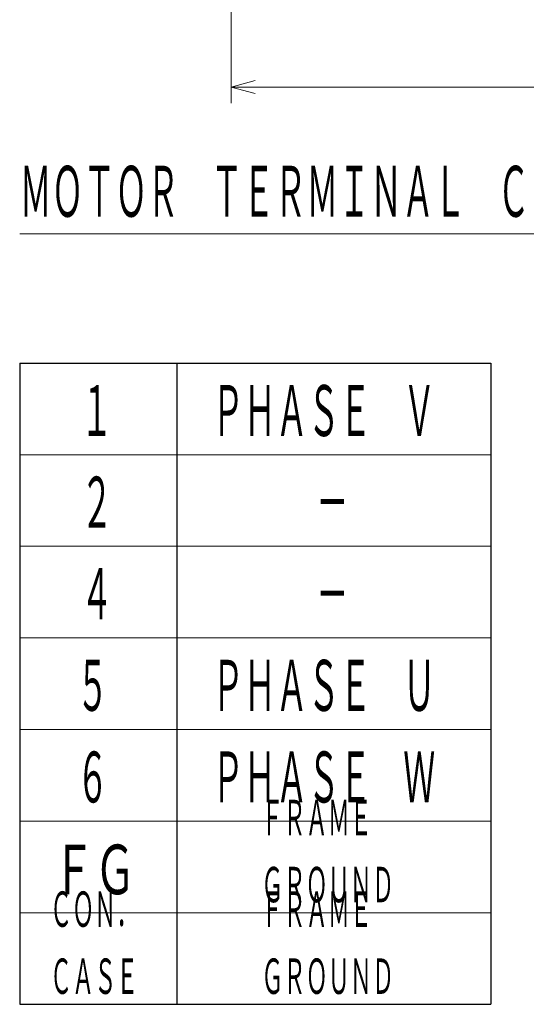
# Model space of a CAD drawing. Header units: millimetres. Extents: x 0 to 1300, y 0 to 891.
# Tile 7 of 127: x 298 to 393, y 198 to 381. Entities that reach past the tile are written whole.
import ezdxf

# ---------------------------------------------------------------- set-up
doc = ezdxf.new("R2010")
doc.units = ezdxf.units.MM
doc.header["$LTSCALE"] = 0.545669
doc.layers.add('NoLayerName_001', color=7, linetype='Continuous')
doc.styles.get("Standard").update_dxf_attribs({"font": 'txt', "bigfont": 'extfont2'})
doc.dimstyles.get("Standard").update_dxf_attribs({"dimtxt": 2.5, "dimasz": 2.5, "dimexe": 1, "dimexo": 1, "dimtad": 1, "dimdec": 3, "dimzin": 0, "dimdsep": 46, "dimtxsty": 'Standard', "dimcen": 2.5, "dimadec": 3, "dimazin": 0, "dimtfac": 0.75, "dimtdec": 3, "dimtmove": 0, "dimatfit": 3, "dimfxl": 1, "dimarcsym": 0})

# ---------------------------------------------------------------- blocks, each defined once
blk = doc.blocks.new('_OPEN30')
at = {"color": 0, "linetype": 'ByBlock', "lineweight": -2}
for p, q in [((-1, 0.267949), (0, 0)), ((0, 0), (-1, -0.267949)), ((0, 0), (-1, 0))]:
    blk.add_line(p, q, dxfattribs=at)
blk = doc.blocks.new('*D30')
at = {"layer": 'Defpoints', "color": 0}
for p in [(337.5, 522.5), (510, 495), (337.5, 368.71)]:
    blk.add_point(p, dxfattribs=at)
at = {"layer": 'NoLayerName_001', "color": 0, "linetype": 'Continuous', "lineweight": 13}
for p, q in [((337.5, 519.5), (337.5, 365.71)), ((510, 492), (510, 365.71)), ((505.5, 368.71), (342, 368.71))]:
    blk.add_line(p, q, dxfattribs=at)
at = {"layer": 'NoLayerName_001', "color": 0, "lineweight": 13, "xscale": 4.5, "yscale": 4.5, "zscale": 4.5, "rotation": 180}
blk.add_blockref('_OPEN30', (337.5, 368.71), dxfattribs=at)
at = {"layer": 'NoLayerName_001', "color": 0, "lineweight": 13, "xscale": 4.5, "yscale": 4.5, "zscale": 4.5}
blk.add_blockref('_OPEN30', (510, 368.71), dxfattribs=at)
at = {"layer": 'NoLayerName_001', "color": 0, "lineweight": 13, "insert": (423.75, 378), "char_height": 10.5, "attachment_point": 5}
blk.add_mtext('\\W0.8000;１７３', dxfattribs=at)

msp = doc.modelspace()

# ---------------------------------------------------------------- linework, layer by layer
at = {"layer": 'NoLayerName_001', "color": 7, "linetype": 'Continuous', "lineweight": 25}
for p, q in [((298.1044, 317.2389), (385.9444, 317.2389)), ((298.1044, 317.2389), (298.1044, 197.6789)), ((327.3844, 317.2389), (327.3844, 197.6789)), ((385.9444, 317.2389), (385.9444, 197.6789)), ((298.1044, 197.6789), (385.9444, 197.6789))]:
    msp.add_line(p, q, dxfattribs=at)
at = {"layer": 'NoLayerName_001', "color": 2, "linetype": 'Continuous', "lineweight": 13}
for p, q in [((298.1044, 300.1589), (385.9444, 300.1589)), ((298.1044, 283.0789), (385.9444, 283.0789)), ((298.1044, 265.9989), (385.9444, 265.9989)), ((298.1044, 248.9189), (385.9444, 248.9189)), ((298.1044, 231.8389), (385.9444, 231.8389)), ((298.1044, 214.7589), (385.9444, 214.7589))]:
    msp.add_line(p, q, dxfattribs=at)

# ---------------------------------------------------------------- texts
at = {"layer": 'NoLayerName_001', "color": 3, "lineweight": 13, "attachment_point": 7}
for s, insert, char_height in [('\\A1;\\W0.5000;\\LＭＯＴＯＲ\u3000ＴＥＲＭＩＮＡＬ\u3000ＣＯＮＮＥＣＴＩＯＮ\\l', (298.1044, 343.4744), 10.8), ('\\A1;\\W0.5000;１', (309.5044, 302.5989), 10.8), ('\\A1;\\W0.5000;ＰＨＡＳＥ\u3000Ｖ', (333.9844, 302.5989), 10.8), ('\\A1;\\W0.5000;２', (309.5044, 285.5189), 10.8), ('\\A1;\\W0.5000;－', (353.4244, 285.5189), 10.8), ('\\A1;\\W0.5000;４', (309.5044, 268.4389), 10.8), ('\\A1;\\W0.5000;－', (353.4244, 268.4389), 10.8), ('\\A1;\\W0.5000;５', (308.7185, 251.3589), 10.8), ('\\A1;\\W0.5000;ＰＨＡＳＥ\u3000Ｕ', (333.9844, 251.3589), 10.8), ('\\A1;\\W0.5000;６', (308.7185, 234.2789), 10.8), ('\\A1;\\W0.5000;ＰＨＡＳＥ\u3000Ｗ', (333.9844, 234.2789), 10.8), ('\\A1;\\W0.5000;ＦＲＡＭＥ\\PＧＲＯＵＮＤ', (343.1644, 215.9789), 7.5), ('\\A1;\\W0.6667;ＦＧ', (304.3444, 217.1989), 10.5), ('\\A1;\\W0.5000;ＣＯＮ．\\PＣＡＳＥ', (303.7444, 198.8989), 7.5), ('\\A1;\\W0.5000;ＦＲＡＭＥ\\PＧＲＯＵＮＤ', (343.1644, 198.8989), 7.5)]:
    msp.add_mtext(s, dxfattribs=dict(at, insert=insert, char_height=char_height))

# ---------------------------------------------------------------- dimensions: what is measured, and where the dimension line sits
at = {"layer": 'NoLayerName_001', "color": 3, "linetype": 'Continuous', "lineweight": 13}
dim = msp.add_linear_dim(base=(337.5, 368.7081), p1=(510, 495), p2=(337.5, 522.5), angle=180, text='\\W0.8000;１７３', dimstyle='Standard', override={"dimtxt": 10.5, "dimasz": 4.5, "dimexe": 3, "dimexo": 3, "dimgap": 3, "dimzin": 8, "dimblk": 'OPEN30', "dimclrd": 0, "dimclre": 0, "dimclrt": 0, "dimtp": 0, "dimtm": 0, "dimlwd": 13, "dimlwe": 13}, dxfattribs=at)
dim.commit()
dim.dimension.update_dxf_attribs({"geometry": '*D30', "text_midpoint": (423.75, 368.7081), "dimtype": 160})

doc.saveas('drawing.dxf')
